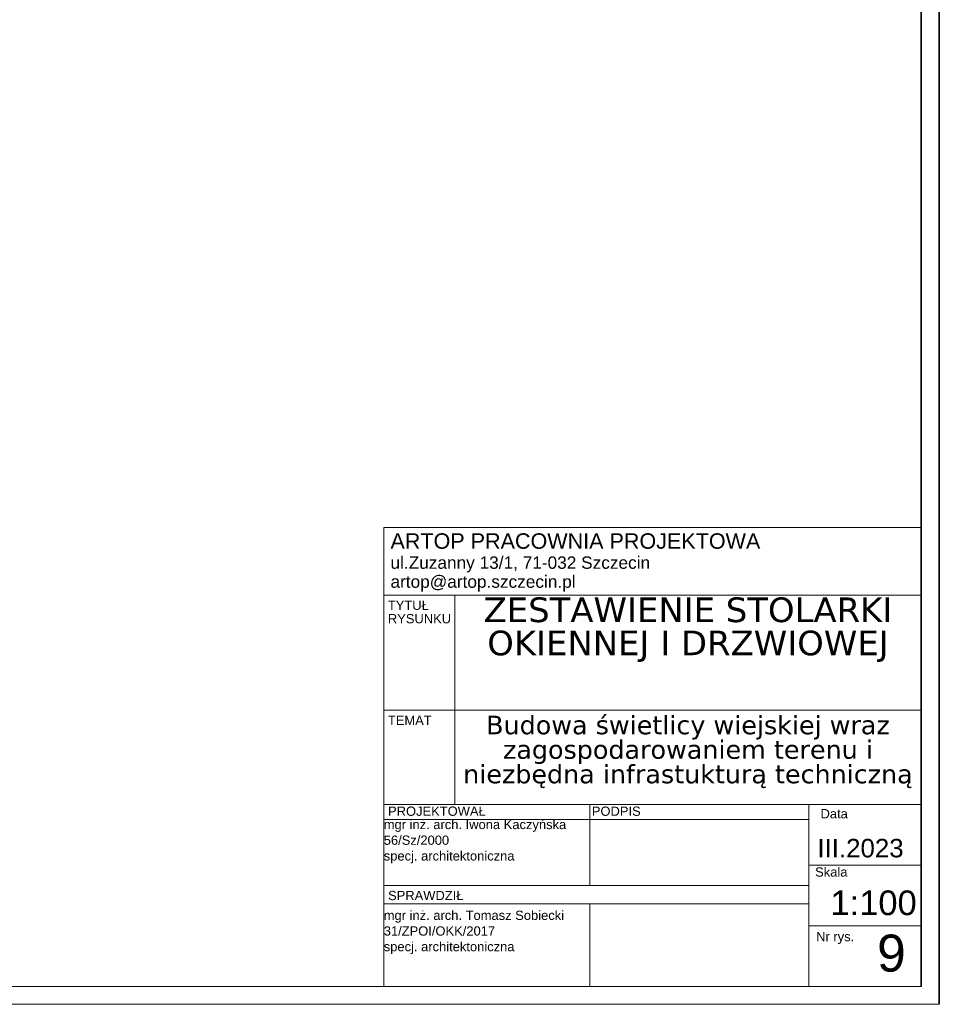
# Model space of a CAD drawing. Extents: x 5465377 to 5465550, y 5925276 to 5925338.
# Tile 27 of 182: x 5465403 to 5465418, y 5925293 to 5925309. Entities that reach past the tile are written whole.
import ezdxf

# ---------------------------------------------------------------- set-up
doc = ezdxf.new("R2010")
doc.units = 0
doc.header["$MEASUREMENT"] = 0
for name, color, linetype, lineweight in [('ramka_Nr_Pióra__7', 7, 'Continuous', 35), ('tabelki_Nr_pióra__141_Nr_Pióra__141', 7, 'Continuous', 0), ('tabelki_Nr_pióra__7_Nr_Pióra__141', 7, 'Continuous', 0), ('zzz_elewacje_Nr_Pióra__141', 7, 'Continuous', 0)]:
    doc.layers.add(name, color=color, linetype=linetype, lineweight=lineweight)
doc.styles.add('GENERATED_STYLE_1', font='arial.ttf')
doc.styles.add('GENERATED_STYLE_4', font='arial.ttf')
doc.styles.add('GENERATED_STYLE_6', font='verdana.ttf')

msp = doc.modelspace()

# ---------------------------------------------------------------- linework, layer by layer
at = {"layer": 'ramka_Nr_Pióra__7', "linetype": 'Continuous'}
for p, q in [((5465418.208, 5925293.44), (5465418.208, 5925322.107)), ((5465417.915, 5925293.728), (5465417.915, 5925321.839))]:
    msp.add_line(p, q, dxfattribs=at)
at = {"layer": 'tabelki_Nr_pióra__141_Nr_Pióra__141', "linetype": 'Continuous'}
for p, q in [((5465409.203, 5925301.169), (5465417.915, 5925301.169)), ((5465409.203, 5925301.169), (5465409.203, 5925293.728)), ((5465417.915, 5925301.169), (5465417.915, 5925293.728)), ((5465417.915, 5925300.074), (5465409.203, 5925300.074)), ((5465417.915, 5925300.074), (5465409.203, 5925300.074)), ((5465410.354, 5925300.074), (5465410.354, 5925296.682)), ((5465417.915, 5925298.21), (5465409.203, 5925298.21)), ((5465417.915, 5925296.682), (5465409.203, 5925296.682)), ((5465417.915, 5925296.682), (5465409.203, 5925296.682)), ((5465412.546, 5925296.682), (5465412.546, 5925295.37)), ((5465414.359, 5925296.682), (5465417.915, 5925296.682)), ((5465416.095, 5925296.682), (5465416.095, 5925293.728)), ((5465416.095, 5925296.435), (5465409.203, 5925296.435)), ((5465416.095, 5925295.697), (5465417.915, 5925295.697)), ((5465416.095, 5925295.364), (5465409.203, 5925295.364)), ((5465416.095, 5925295.069), (5465409.203, 5925295.069)), ((5465412.546, 5925295.069), (5465412.546, 5925293.728)), ((5465416.095, 5925294.713), (5465417.915, 5925294.713)), ((5465414.359, 5925293.728), (5465409.203, 5925293.728)), ((5465417.915, 5925293.728), (5465409.203, 5925293.728)), ((5465414.359, 5925293.728), (5465417.915, 5925293.728))]:
    msp.add_line(p, q, dxfattribs=at)
at = {"layer": 'zzz_elewacje_Nr_Pióra__141', "linetype": 'Continuous', "flags": 128}
for points in [[(5465377.609, 5925322.107), (5465418.208, 5925322.107), (5465418.208, 5925293.44), (5465377.609, 5925293.44)], [(5465378.928, 5925321.879), (5465417.915, 5925321.879), (5465417.915, 5925293.728), (5465378.928, 5925293.728)]]:
    msp.add_lwpolyline(points, close=True, dxfattribs=at)

# ---------------------------------------------------------------- texts
at = {"layer": 'tabelki_Nr_pióra__7_Nr_Pióra__141', "linetype": 'Continuous', "attachment_point": 7}
for s, insert, char_height, style in [('{ARTOP PRACOWNIA PROJEKTOWA }', (5465409.312, 5925300.823), 0.25, 'GENERATED_STYLE_4'), ('{ul.Zuzanny 13/1, 71-032 Szczecin }', (5465409.312, 5925300.441), 0.2, 'GENERATED_STYLE_1'), ('{artop@artop.szczecin.pl }', (5465409.312, 5925300.133), 0.2, 'GENERATED_STYLE_1'), ('{TEMAT}', (5465409.27, 5925297.968), 0.15, 'GENERATED_STYLE_1'), ('{PROJEKTOWAŁ }', (5465409.273, 5925296.494), 0.15, 'GENERATED_STYLE_1'), ('{PODPIS }', (5465412.576, 5925296.494), 0.15, 'GENERATED_STYLE_1'), ('{ Data}', (5465416.225, 5925296.453), 0.15, 'GENERATED_STYLE_1'), ('{III.2023}', (5465416.232, 5925295.818), 0.3, 'GENERATED_STYLE_4'), ('{ Skala}', (5465416.137, 5925295.508), 0.15, 'GENERATED_STYLE_1'), ('{ 1:100}', (5465416.289, 5925294.88), 0.4, 'GENERATED_STYLE_4'), ('{SPRAWDZIŁ}', (5465409.273, 5925295.127), 0.15, 'GENERATED_STYLE_1'), ('{ Nr rys.}', (5465416.154, 5925294.417), 0.15, 'GENERATED_STYLE_1'), ('{9}', (5465417.199, 5925293.962), 0.6, 'GENERATED_STYLE_4')]:
    msp.add_mtext(s, dxfattribs=dict(at, insert=insert, char_height=char_height, style=style))
at = {"layer": 'tabelki_Nr_pióra__7_Nr_Pióra__141', "linetype": 'Continuous', "char_height": 0.15, "attachment_point": 7, "style": 'GENERATED_STYLE_1'}
for s, insert, line_spacing_factor in [('{TYTUŁ \\PRYSUNKU}', (5465409.27, 5925299.615), 0.870942), ('{mgr inż. arch. Iwona Kaczyńska\\P56/Sz/2000\\Pspecj. architektoniczna}', (5465409.203, 5925295.726), 1.018908), ('{mgr inż. arch. Tomasz Sobiecki\\P31/ZPOI/OKK/2017\\Pspecj. architektoniczna}', (5465409.203, 5925294.255), 1.015287)]:
    msp.add_mtext(s, dxfattribs=dict(at, insert=insert, line_spacing_factor=line_spacing_factor))
at = {"layer": 'tabelki_Nr_pióra__7_Nr_Pióra__141', "linetype": 'Continuous', "width": 7.56135, "attachment_point": 8, "style": 'GENERATED_STYLE_6'}
for s, insert, char_height, line_spacing_factor in [('{ZESTAWIENIE STOLARKI OKIENNEJ I DRZWIOWEJ}', (5465414.134, 5925298.989), 0.4, 0.807054), ('{Budowa świetlicy wiejskiej wraz zagospodarowaniem terenu i niezbędna infrastukturą techniczną}', (5465414.134, 5925296.944), 0.3, 0.794969)]:
    msp.add_mtext(s, dxfattribs=dict(at, insert=insert, char_height=char_height, line_spacing_factor=line_spacing_factor))

doc.saveas('drawing.dxf')
